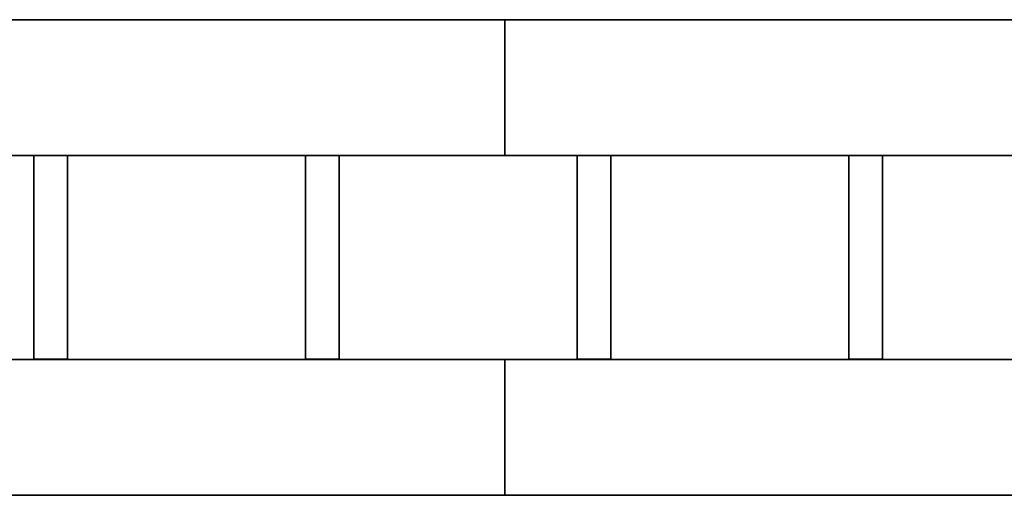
# Model space of a CAD drawing. Header units: millimetres. Extents: x -35 to 33166, y -35 to 31591.
# Tile 39 of 100: x 3611 to 4347, y 863 to 1219. Entities that reach past the tile are written whole.
import ezdxf

# ---------------------------------------------------------------- set-up
doc = ezdxf.new("R2010")
doc.units = ezdxf.units.MM
doc.header["$LTSCALE"] = 25.4
doc.layers.get('0').update_dxf_attribs({"true_color": 0xffffff})
doc.layers.add('ICF - L2', color=7, linetype='Continuous', true_color=0x64ff64)

# ---------------------------------------------------------------- blocks, each defined once
blk = doc.blocks.new('6XR35_96_S_Web')
for p, q in [((-76.07, -46.84, -12.5), (-76.07, 46.84, -12.5)), ((-76.07, 46.84, -12.5), (76.07, 46.84, -12.5)), ((76.07, 46.84, 12.5), (-76.07, 46.84, 12.5)), ((-76.07, 46.84, 12.5), (-76.07, -46.84, 12.5)), ((-76.07, 46.84, -12.5), (-76.07, 46.84, 12.5)), ((76.07, 46.84, -12.5), (76.07, -46.84, -12.5)), ((76.07, -46.84, 12.5), (76.07, 46.84, 12.5)), ((76.07, 46.84, 12.5), (76.07, 46.84, -12.5)), ((76.07, -46.84, -12.5), (-76.07, -46.84, -12.5)), ((-76.07, -46.84, 12.5), (76.07, -46.84, 12.5)), ((-76.07, -46.84, 12.5), (-76.07, -46.84, -12.5)), ((76.07, -46.84, -12.5), (76.07, -46.84, 12.5))]:
    blk.add_line(p, q)
blk = doc.blocks.new('Group9667')
for p, q in [((-101.6, 320.7, 457.2), (-101.6, 2438.4, 457.2)), ((-101.6, 0, 0), (-101.6, 2438.4, 0)), ((0, 0, 0), (0, 2438.4, 0)), ((0, 320.7, 457.2), (0, 2438.4, 457.2))]:
    blk.add_line(p, q)
blk = doc.blocks.new('Group#4723')
for p, q in [((-355.6, 320.7, 457.2), (-355.6, 2438.4, 457.2)), ((-355.6, 0, 0), (-355.6, 2438.4, 0)), ((-254, 0, 0), (-254, 2438.4, 0)), ((-254, 320.7, 457.2), (-254, 2438.4, 457.2))]:
    blk.add_line(p, q)
blk = doc.blocks.new('6XR35_96_S#1_MSG#20')
for name in ['Group#4723', 'Group9667']:
    blk.add_blockref(name, (0, 0))
at = {"extrusion": (9.72607e-16, 1, -1.15708e-14)}
for p in [(177.67, 97.84, 1117.6), (177.67, 97.84, 914.4), (177.67, 97.84, 711.2), (177.67, 97.84, 508)]:
    blk.add_blockref('6XR35_96_S_Web', p, dxfattribs=at)
at = {"extrusion": (9.72607e-16, 1, 1.15708e-14)}
for p in [(177.67, 358.96, 1117.6), (177.67, 358.96, 914.4), (177.67, 358.96, 711.2), (177.67, 358.96, 508)]:
    blk.add_blockref('6XR35_96_S_Web', p, dxfattribs=at)
blk = doc.blocks.new('Group9356')
for p, q in [((-101.6, 269.9, 457.2), (-101.6, 2438.4, 457.2)), ((-101.6, 0, 0), (-101.6, 2438.4, 0)), ((0, 0, 0), (0, 2438.4, 0)), ((0, 2438.4, 457.2), (0, 269.9, 457.2))]:
    blk.add_line(p, q)
blk = doc.blocks.new('Group9357')
for p, q in [((-355.6, 269.9, 457.2), (-355.6, 2438.4, 457.2)), ((-355.6, 0, 0), (-355.6, 2438.4, 0)), ((-254, 0, 0), (-254, 2438.4, 0)), ((-254, 2438.4, 457.2), (-254, 269.9, 457.2))]:
    blk.add_line(p, q)
blk = doc.blocks.new('6XR35_96_S#1_MSG#11')
for name in ['Group9357', 'Group9356']:
    blk.add_blockref(name, (0, 0))
at = {"extrusion": (9.72607e-16, 1, -1.15708e-14)}
for p in [(177.67, 97.84, 1524), (177.67, 97.84, 1320.8), (177.67, 97.84, 1117.6), (177.67, 97.84, 914.4)]:
    blk.add_blockref('6XR35_96_S_Web', p, dxfattribs=at)
at = {"extrusion": (9.72607e-16, 1, 1.15708e-14)}
for p in [(177.67, 358.96, 1524), (177.67, 358.96, 1320.8), (177.67, 358.96, 1117.6), (177.67, 358.96, 914.4)]:
    blk.add_blockref('6XR35_96_S_Web', p, dxfattribs=at)
blk = doc.blocks.new('Group9832')
for p, q in [((-101.6, 1184.3, 457.2), (-101.6, 2438.4, 457.2)), ((-101.6, 2438.4, 0), (-101.6, 727.1, 0)), ((0, 2438.4, 0), (0, 727.1, 0)), ((0, 1184.3, 457.2), (0, 2438.4, 457.2)), ((0, 1184.3, 457.2), (-101.6, 1184.3, 457.2)), ((-101.6, 1184.3, 457.2), (-101.6, 727.1, 0)), ((0, 727.1, 0), (0, 1184.3, 457.2))]:
    blk.add_line(p, q)
blk = doc.blocks.new('Group9833')
for p, q in [((-355.6, 1184.3, 457.2), (-355.6, 2438.4, 457.2)), ((-355.6, 2438.4, 0), (-355.6, 727.1, 0)), ((-254, 2438.4, 0), (-254, 727.1, 0)), ((-254, 1184.3, 457.2), (-254, 2438.4, 457.2)), ((-254, 1184.3, 457.2), (-355.6, 1184.3, 457.2)), ((-355.6, 1184.3, 457.2), (-355.6, 727.1, 0)), ((-254, 727.1, 0), (-254, 1184.3, 457.2))]:
    blk.add_line(p, q)
blk = doc.blocks.new('6XR35_96_S#1_MSG#29')
for name in ['Group9833', 'Group9832']:
    blk.add_blockref(name, (0, 0))
at = {"extrusion": (9.72607e-16, 1, -1.15708e-14)}
for p in [(177.67, 97.84, 1524), (177.67, 97.84, 1320.8), (177.67, 97.84, 1117.6), (177.67, 97.84, 914.4)]:
    blk.add_blockref('6XR35_96_S_Web', p, dxfattribs=at)
at = {"extrusion": (9.72607e-16, 1, 1.15708e-14)}
for p in [(177.67, 358.96, 1524), (177.67, 358.96, 1320.8)]:
    blk.add_blockref('6XR35_96_S_Web', p, dxfattribs=at)
blk = doc.blocks.new('Group11763')
for p, q in [((-101.6, 156.845), (-101.6, -1660.525)), ((0, 156.845), (0, -1660.525)), ((-101.6, -1203.325, 457.2), (-101.6, -1660.525)), ((0, -1660.525), (0, -1203.325, 457.2)), ((-101.6, -1660.525), (0, -1660.525))]:
    blk.add_line(p, q)
blk = doc.blocks.new('Group#5333')
for p, q in [((-355.6, 156.845), (-355.6, -1660.525)), ((-254, 156.845), (-254, -1660.525)), ((-355.6, -1203.325, 457.2), (-355.6, -1660.525)), ((-254, -1660.525), (-254, -1203.325, 457.2)), ((-355.6, -1660.525), (-254, -1660.525))]:
    blk.add_line(p, q)
blk = doc.blocks.new('6XR35_96_S_CUT_71_5_GM')
for name in ['Group#5333', 'Group11763']:
    blk.add_blockref(name, (0, 0))
at = {"extrusion": (9.72607e-16, 1, -1.15708e-14)}
blk.add_blockref('6XR35_96_S_Web', (177.67, 97.84, -1320.8), dxfattribs=at)
blk = doc.blocks.new('Group3664')
at = {"layer": 'ICF - L2', "rotation": 90}
for name, p in [('6XR35_96_S_CUT_71_5_GM', (2313.2, 1218.6, 7796.6)), ('6XR35_96_S#1_MSG#20', (4751.6, 1218.6, 6882.2)), ('6XR35_96_S#1_MSG#11', (5158, 1218.6, 6425)), ('6XR35_96_S#1_MSG#29', (5158, 1218.6, 7339.4))]:
    blk.add_blockref(name, p, dxfattribs=at)

msp = doc.modelspace()

# ---------------------------------------------------------------- block references
msp.add_blockref('Group3664', (0, 0))

doc.saveas('drawing.dxf')
